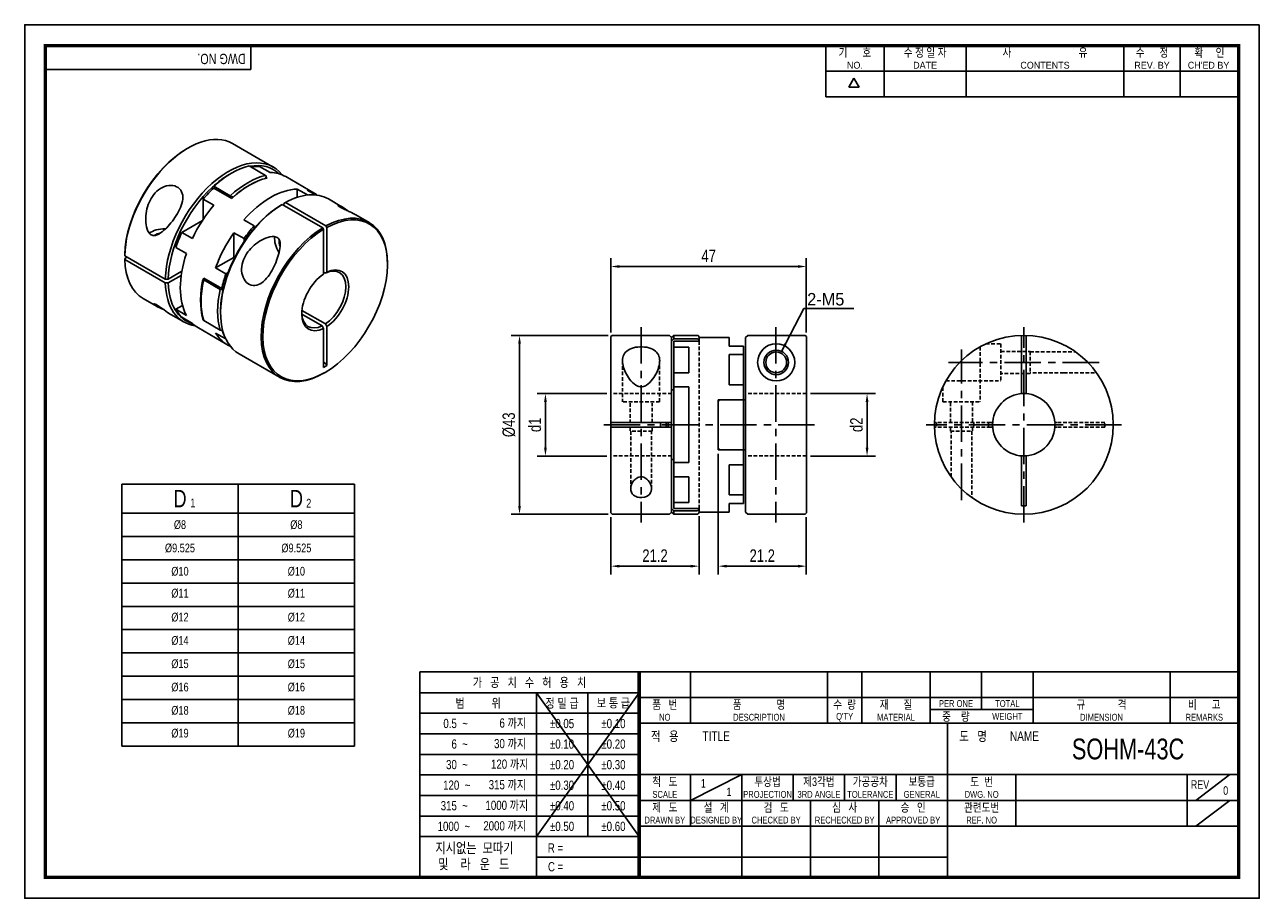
# Model space of a CAD drawing. Header units: millimetres. Extents: x 0 to 297, y 0 to 210.
import ezdxf
from ezdxf.enums import TextEntityAlignment as Align

# ---------------------------------------------------------------- set-up
doc = ezdxf.new("R2010")
doc.units = ezdxf.units.MM
doc.header["$LTSCALE"] = 7
for name, pattern in [('CENTER', [2, 1.25, -0.25, 0.25, -0.25]), ('CENTER2', [1.125, 0.75, -0.125, 0.125, -0.125]), ('DASHED', [0.75, 0.5, -0.25]), ('HIDDEN', [0.375, 0.25, -0.125]), ('HIDDEN2', [0.1875, 0.125, -0.0625]), ('PHANTOM2', [1.25, 0.625, -0.125, 0.125, -0.125, 0.125, -0.125])]:
    doc.linetypes.add(name, pattern=pattern)
doc.layers.get('0').update_dxf_attribs({"linetype": 'CONTINUOUS'})
doc.layers.get('Defpoints').update_dxf_attribs({"linetype": 'CONTINUOUS'})
for name, color, linetype in [('BM', 2, 'CONTINUOUS'), ('C', 1, 'CENTER2'), ('CT', 1, 'CENTER'), ('D', 7, 'CONTINUOUS'), ('DIM', 7, 'CONTINUOUS'), ('H', 3, 'HIDDEN'), ('HD', 4, 'DASHED'), ('P', 4, 'PHANTOM2')]:
    doc.layers.add(name, color=color, linetype=linetype)
doc.styles.get("Standard").update_dxf_attribs({"font": 'Gulim.ttf', "width": 0.8, "height": 3})
doc.dimstyles.new('LIM', dxfattribs={"dimtxt": 2, "dimasz": 2, "dimexe": 2, "dimexo": 1, "dimgap": 1, "dimtad": 1, "dimdec": 3, "dimzin": 9, "dimdsep": 46, "dimtxsty": 'Standard', "dimcen": 3, "dimclrd": 1, "dimclre": 1, "dimadec": 0, "dimazin": 0, "dimtfac": 1, "dimtdec": 3, "dimtmove": 0, "dimatfit": 3, "dimfxl": 0, "dimtolj": 1, "dimtzin": 0, "dimarcsym": 0})

# ---------------------------------------------------------------- blocks, each defined once
blk = doc.blocks.new('*D31')
at = {"layer": 'Defpoints', "color": 0}
for p in [(188.03, 151.87), (141.03, 135.02), (188.03, 135.02)]:
    blk.add_point(p, dxfattribs=at)
at = {"layer": 'DIM', "color": 1, "lineweight": -2}
for p, q in [((141.03, 136.02), (141.03, 153.87)), ((143.03, 151.87), (186.03, 151.87)), ((188.03, 136.02), (188.03, 153.87))]:
    blk.add_line(p, q, dxfattribs=at)
at = {"layer": 'DIM', "color": 1}
for points in [[(143.03, 152.21), (143.03, 151.54), (141.03, 151.87)], [(186.03, 152.21), (186.03, 151.54), (188.03, 151.87)]]:
    blk.add_solid(points, dxfattribs=at)
at = {"layer": 'DIM', "color": 0, "insert": (164.53, 154.42), "char_height": 3, "attachment_point": 5}
blk.add_mtext('\\A1;47', dxfattribs=at)
blk = doc.blocks.new('*D32')
at = {"layer": 'Defpoints', "color": 0}
for p in [(141.33, 135.32), (119.04, 92.32), (141.33, 92.32)]:
    blk.add_point(p, dxfattribs=at)
at = {"layer": 'DIM', "color": 1, "lineweight": -2}
for p, q in [((140.33, 135.32), (117.04, 135.32)), ((119.04, 133.32), (119.04, 94.32)), ((140.33, 92.32), (117.04, 92.32))]:
    blk.add_line(p, q, dxfattribs=at)
at = {"layer": 'DIM', "color": 1}
for points in [[(118.71, 133.32), (119.37, 133.32), (119.04, 135.32)], [(118.71, 94.32), (119.37, 94.32), (119.04, 92.32)]]:
    blk.add_solid(points, dxfattribs=at)
at = {"layer": 'DIM', "color": 0, "insert": (116.5, 113.82), "char_height": 3, "attachment_point": 5, "rotation": 90}
blk.add_mtext('\\A1;%%c43', dxfattribs=at)
blk = doc.blocks.new('*D33')
at = {"layer": 'Defpoints', "color": 0}
for p in [(141.03, 92.62), (162.23, 92.82), (162.23, 79.84)]:
    blk.add_point(p, dxfattribs=at)
at = {"layer": 'DIM', "color": 1, "lineweight": -2}
for p, q in [((141.03, 91.62), (141.03, 77.84)), ((162.23, 91.82), (162.23, 77.84)), ((143.03, 79.84), (160.23, 79.84))]:
    blk.add_line(p, q, dxfattribs=at)
at = {"layer": 'DIM', "color": 1}
for points in [[(143.03, 80.17), (143.03, 79.51), (141.03, 79.84)], [(160.23, 80.17), (160.23, 79.51), (162.23, 79.84)]]:
    blk.add_solid(points, dxfattribs=at)
at = {"layer": 'DIM', "color": 0, "insert": (151.63, 82.38), "char_height": 3, "attachment_point": 5}
blk.add_mtext('\\A1;21.2', dxfattribs=at)
blk = doc.blocks.new('*D34')
at = {"layer": 'Defpoints', "color": 0}
for p in [(125.27, 121.32), (141.03, 121.32), (141.03, 106.32)]:
    blk.add_point(p, dxfattribs=at)
at = {"layer": 'DIM', "color": 1, "lineweight": -2}
for p, q in [((140.03, 121.32), (123.27, 121.32)), ((125.27, 108.32), (125.27, 119.32)), ((140.03, 106.32), (123.27, 106.32))]:
    blk.add_line(p, q, dxfattribs=at)
at = {"layer": 'DIM', "color": 1}
for points in [[(124.94, 119.32), (125.6, 119.32), (125.27, 121.32)], [(124.94, 108.32), (125.6, 108.32), (125.27, 106.32)]]:
    blk.add_solid(points, dxfattribs=at)
at = {"layer": 'DIM', "color": 0, "insert": (122.73, 113.82), "char_height": 3, "attachment_point": 5, "rotation": 90}
blk.add_mtext('\\A1;d1', dxfattribs=at)
blk = doc.blocks.new('*D35')
at = {"layer": 'Defpoints', "color": 0}
for p in [(166.83, 107.82), (188.03, 92.62), (188.03, 79.84)]:
    blk.add_point(p, dxfattribs=at)
at = {"layer": 'DIM', "color": 1, "lineweight": -2}
for p, q in [((166.83, 106.82), (166.83, 77.84)), ((188.03, 91.62), (188.03, 77.84)), ((168.83, 79.84), (186.03, 79.84))]:
    blk.add_line(p, q, dxfattribs=at)
at = {"layer": 'DIM', "color": 1}
for points in [[(168.83, 80.17), (168.83, 79.51), (166.83, 79.84)], [(186.03, 80.17), (186.03, 79.51), (188.03, 79.84)]]:
    blk.add_solid(points, dxfattribs=at)
at = {"layer": 'DIM', "color": 0, "insert": (177.43, 82.38), "char_height": 3, "attachment_point": 5}
blk.add_mtext('\\A1;21.2', dxfattribs=at)
blk = doc.blocks.new('*D36')
at = {"layer": 'Defpoints', "color": 0}
for p in [(188.03, 121.32), (202.64, 121.32), (188.03, 106.32)]:
    blk.add_point(p, dxfattribs=at)
at = {"layer": 'DIM', "color": 1, "lineweight": -2}
for p, q in [((189.03, 121.32), (204.64, 121.32)), ((202.64, 108.32), (202.64, 119.32)), ((189.03, 106.32), (204.64, 106.32))]:
    blk.add_line(p, q, dxfattribs=at)
at = {"layer": 'DIM', "color": 1}
for points in [[(202.31, 119.32), (202.98, 119.32), (202.64, 121.32)], [(202.31, 108.32), (202.98, 108.32), (202.64, 106.32)]]:
    blk.add_solid(points, dxfattribs=at)
at = {"layer": 'DIM', "color": 0, "insert": (200.1, 113.82), "char_height": 3, "attachment_point": 5, "rotation": 90}
blk.add_mtext('\\A1;d2', dxfattribs=at)

msp = doc.modelspace()

# ---------------------------------------------------------------- linework, layer by layer
for p, q in [((54.437, 199.2323), (54.437, 205)), ((192.7139, 192.6407), (192.7139, 205)), ((206.7211, 192.6407), (206.7211, 205)), ((226.4959, 192.6407), (226.4959, 205)), ((264.3976, 192.6407), (264.3976, 205)), ((277.9928, 192.6407), (277.9928, 205)), ((54.437, 199.2323), (5, 199.2323)), ((192.7139, 198.8204), (291.588, 198.8204)), ((198.2565, 194.9765), (199.4924, 197.1172)), ((200.7283, 194.9765), (199.4924, 197.1172)), ((200.7283, 194.9765), (198.2565, 194.9765)), ((192.7139, 192.6407), (291.588, 192.6407)), ((23.356, 99.5798), (23.356, 36.5798)), ((23.356, 99.5798), (79.356, 99.5798)), ((79.356, 99.5798), (79.356, 36.5798)), ((95.0758, 54.437), (95.0758, 5)), ((147.8086, 54.437), (95.0758, 54.437)), ((292, 54.437), (147.8086, 54.437)), ((147.8086, 54.437), (147.8086, 5)), ((160.1679, 54.437), (160.1679, 42.0778)), ((193.1259, 54.437), (193.1259, 42.0778)), ((201.3654, 54.437), (201.3654, 42.0778)), ((217.8444, 54.437), (217.8444, 42.0778)), ((230.2037, 54.437), (230.2037, 45.3736)), ((242.563, 54.437), (242.563, 42.0778)), ((275.521, 54.437), (275.521, 42.0778)), ((147.8086, 49.4295), (95.0758, 49.4295)), ((147.8086, 49.4295), (123.0901, 14.8235)), ((123.0901, 49.4295), (147.8086, 14.8235)), ((123.0901, 49.4295), (123.0901, 5)), ((135.4493, 49.4295), (135.4493, 14.8235)), ((147.8086, 48.2574), (292, 48.2574)), ((217.8444, 45.3736), (242.563, 45.3736)), ((147.8086, 44.4858), (95.0758, 44.4858)), ((147.8086, 42.0778), (292, 42.0778)), ((221.9642, 5), (221.9642, 42.0778)), ((147.8086, 39.5421), (95.0758, 39.5421)), ((23.356, 36.5798), (79.356, 36.5798)), ((147.8086, 34.5984), (95.0758, 34.5984)), ((147.8086, 29.7185), (292, 29.7185)), ((160.1679, 23.5389), (172.5271, 29.7185)), ((160.1679, 29.7185), (160.1679, 17.3593)), ((172.5271, 29.7185), (172.5271, 5)), ((184.8864, 29.7185), (184.8864, 23.5389)), ((197.2457, 29.7185), (197.2457, 23.5389)), ((209.6049, 29.7185), (209.6049, 23.5389)), ((238.4432, 29.7185), (238.4432, 17.3593)), ((279.6407, 29.7185), (279.6407, 17.3593)), ((281.7006, 23.5389), (289.9401, 29.7185)), ((147.8086, 29.6547), (95.0758, 29.6547)), ((147.8086, 24.711), (95.0758, 24.711)), ((147.8086, 23.5389), (221.9642, 23.5389)), ((189.0061, 23.5389), (189.0061, 5)), ((205.4852, 23.5389), (205.4852, 5)), ((221.9642, 23.5389), (292, 23.5389)), ((281.7006, 17.3593), (289.9401, 23.5389)), ((147.8086, 19.7673), (95.0758, 19.7673)), ((147.8086, 17.3593), (292, 17.3593)), ((147.8086, 14.8235), (95.0758, 14.8235)), ((147.8086, 9.8798), (123.0901, 9.8798)), ((147.8086, 9.8798), (221.9642, 9.8798))]:
    msp.add_line(p, q)
at = {"color": 4}
for p, q in [((51.356, 99.5798), (51.356, 36.5798)), ((23.356, 92.5798), (79.356, 92.5798))]:
    msp.add_line(p, q, dxfattribs=at)
at = {"color": 1}
for p, q in [((23.356, 86.9798), (79.356, 86.9798)), ((23.356, 81.3798), (79.356, 81.3798)), ((23.356, 75.7798), (79.356, 75.7798)), ((23.356, 70.1798), (79.356, 70.1798)), ((23.356, 64.5798), (79.356, 64.5798)), ((23.356, 58.9798), (79.356, 58.9798)), ((23.356, 53.3798), (79.356, 53.3798)), ((23.356, 47.7798), (79.356, 47.7798)), ((23.356, 42.1798), (79.356, 42.1798))]:
    msp.add_line(p, q, dxfattribs=at)
msp.add_lwpolyline([(297, 210), (0, 210), (0, 0), (297, 0)], close=True)
msp.add_lwpolyline([(292, 205, 0.8, 0.8, 0), (5, 205, 0.8, 0.8, 0), (5, 5, 0.8, 0.8, 0), (292, 5, 0.8, 0.8, 0)], format="xyseb", close=True)
at = {"const_width": 0.824}
msp.add_lwpolyline([(147.8086, 5), (147.8086, 54.437)], dxfattribs=at)
at = {"layer": 'BM', "linetype": 'Continuous'}
for p, q in [((59.7795, 175.7856), (50.0214, 181.4194)), ((57.939, 173.7783), (53.9792, 176.0645)), ((59.0704, 174.4572), (56.5248, 175.9269)), ((49.7366, 174.3124), (49.383, 174.1083)), ((58.0855, 173.0985), (58.0855, 173.4828)), ((58.2926, 173.1486), (58.0855, 173.2682)), ((69.6411, 169.5146), (62.7822, 173.4746)), ((45.4939, 171.1655), (45.1404, 170.9441)), ((45.1404, 170.4086), (45.1404, 170.9441)), ((49.4537, 168.8793), (45.4939, 171.1655)), ((49.8073, 168.2496), (45.4939, 170.74)), ((65.5758, 170.4961), (68.0506, 169.0672)), ((65.5758, 168.5171), (65.5758, 170.4961)), ((67.9799, 170.2092), (69.9328, 169.0817)), ((42.9483, 163.2349), (42.9483, 168.0885)), ((45.4939, 166.6188), (42.9483, 168.0885)), ((49.4537, 168.4538), (49.4537, 168.8793)), ((61.5806, 166.6111), (61.9342, 166.8153)), ((61.9342, 166.8153), (71.6922, 161.1815)), ((62.3584, 167.0602), (62.712, 167.2644)), ((62.3584, 166.5704), (62.3584, 167.0602)), ((62.712, 167.2644), (72.4701, 161.6306)), ((68.0506, 169.059), (68.0506, 169.0672)), ((76.1646, 166.3256), (73.0731, 168.1105)), ((82.8311, 162.4767), (79.668, 164.3029)), ((37.8045, 160.075), (42.7483, 162.9293)), ((52.7064, 163.0659), (55.1813, 161.6371)), ((55.1813, 161.6371), (55.1813, 161.0258)), ((71.6922, 161.1815), (71.9044, 160.814)), ((71.9044, 150.0266), (71.9044, 160.814)), ((72.6822, 161.2631), (72.4701, 161.6306)), ((72.6822, 150.4757), (72.6822, 161.2631)), ((40.3501, 158.6053), (37.8045, 160.075)), ((50.3023, 160.003), (52.7771, 158.5741)), ((50.3023, 160.003), (50.3023, 154.0633)), ((52.7771, 158.5741), (52.7771, 157.8539)), ((24.0736, 154.4745), (24.0736, 154.7194)), ((33.8316, 148.8406), (24.0736, 154.4745)), ((38.8995, 154.9917), (36.3539, 156.4614)), ((24.6393, 154.1479), (24.0736, 153.8213)), ((24.0736, 153.8213), (24.0736, 153.5763)), ((33.8316, 147.9425), (24.0736, 153.5763)), ((50.3023, 154.0633), (45.9343, 151.5415)), ((45.9343, 151.5415), (48.4091, 150.1126)), ((50.3023, 154.0633), (50.4944, 153.9524)), ((87.2839, 152.3895), (87.2839, 152.6345)), ((34.5389, 148.8407), (33.8316, 148.8406)), ((37.8015, 150.7244), (34.5389, 148.8407)), ((37.6466, 149.7368), (34.5389, 147.9425)), ((43.2795, 148.9531), (42.8865, 148.7262)), ((43.4259, 148.8685), (43.0574, 148.6557)), ((43.0574, 148.6557), (47.0172, 146.3696)), ((43.0724, 149.0727), (47.3857, 146.5823)), ((48.9505, 150.4252), (48.4091, 150.1126)), ((72.3286, 150.2705), (71.9044, 150.5155)), ((72.3286, 150.2705), (72.6822, 150.4757)), ((34.5389, 147.9425), (33.8316, 147.9425)), ((47.0172, 146.3696), (47.7393, 146.3782)), ((47.3857, 146.5823), (47.8495, 146.8501)), ((28.5214, 144.1803), (31.6846, 142.354)), ((35.1879, 140.3314), (38.2795, 138.5465)), ((37.9512, 142.5234), (36.3539, 141.6012)), ((38.8995, 140.1315), (36.3539, 141.6012)), ((40.3501, 138.1929), (37.8045, 139.6626)), ((47.1203, 141.1219), (47.1203, 140.7136)), ((66.6507, 140.4361), (71.5508, 137.607)), ((66.6814, 141.3165), (72.3286, 138.0561)), ((41.7822, 137.1015), (48.6411, 133.1415)), ((43.0574, 138.8578), (47.0172, 136.5716)), ((71.5508, 137.607), (71.9044, 136.9936)), ((71.9044, 127.6329), (71.9044, 136.9936)), ((72.6822, 137.4427), (72.3286, 138.0561)), ((72.6822, 128.082), (72.6822, 137.4427)), ((45.9343, 135.8647), (48.3743, 134.456)), ((47.6308, 136.579), (47.0172, 136.5716)), ((141.3346, 135.3238), (141.0346, 135.0238)), ((141.0346, 135.0238), (141.0346, 114.3738)), ((155.1346, 135.3238), (141.3346, 135.3238)), ((155.6346, 134.8238), (155.1346, 135.3238)), ((156.1346, 135.3238), (155.6346, 134.8238)), ((155.6346, 133.9484), (155.6346, 134.8238)), ((156.1346, 134.4696), (155.6346, 133.9484)), ((155.6346, 133.9484), (155.6346, 114.3738)), ((161.7346, 135.3238), (156.1346, 135.3238)), ((156.1346, 134.4696), (156.1346, 135.3238)), ((161.7346, 134.4696), (156.1346, 134.4696)), ((162.2346, 133.9484), (156.1346, 133.9484)), ((156.1346, 132.501), (156.1346, 133.9484)), ((169.4346, 134.8238), (162.2346, 134.8238)), ((162.2346, 134.0907), (162.2346, 134.8238)), ((162.2346, 133.9484), (162.2346, 134.8238)), ((169.4346, 134.8238), (169.4346, 132.7497)), ((173.4346, 134.8166), (173.9346, 135.3167)), ((173.4346, 119.8238), (173.4346, 134.8166)), ((173.9346, 135.3167), (187.7346, 135.3167)), ((187.7346, 135.3167), (188.0346, 135.0166)), ((188.0346, 135.0166), (188.0346, 92.6238)), ((239.7984, 121.3036), (239.7984, 135.3167)), ((240.8984, 121.3036), (240.8984, 135.3167)), ((51.5731, 130.8714), (61.3311, 125.2376)), ((156.1346, 126.3238), (156.1346, 132.501)), ((159.7346, 132.501), (156.1346, 132.501)), ((159.7346, 132.501), (159.7346, 126.3238)), ((169.4346, 132.7497), (172.9346, 132.7497)), ((169.4346, 123.4238), (169.4346, 130.6983)), ((169.4346, 130.6983), (172.9346, 130.6983)), ((172.9346, 130.6983), (172.9346, 132.7497)), ((172.9346, 130.6983), (172.9346, 123.4238)), ((72.6822, 128.082), (71.9044, 127.6329)), ((72.0811, 126.3024), (72.2933, 126.4249)), ((159.7346, 126.3238), (156.1346, 126.3238)), ((156.1346, 122.9238), (156.1346, 126.3238)), ((156.1346, 122.1957), (155.6346, 122.1957)), ((156.1346, 122.9238), (156.1346, 104.7238)), ((159.7346, 122.9238), (156.1346, 122.9238)), ((159.7346, 104.7238), (159.7346, 122.9238)), ((169.4346, 123.4238), (172.9346, 123.4238)), ((172.9346, 119.8238), (172.9346, 123.4238)), ((166.8346, 107.8238), (166.8346, 119.8238)), ((166.8346, 119.8238), (167.3346, 119.8238)), ((166.8346, 108.3238), (166.8346, 119.3238)), ((167.3346, 119.8238), (172.9346, 119.8238)), ((172.9346, 107.8238), (172.9346, 119.8238)), ((172.9346, 119.8238), (173.4346, 119.8238)), ((173.4346, 107.8238), (173.4346, 119.8238)), ((141.3346, 114.3738), (141.0346, 114.3738)), ((141.0346, 113.2738), (141.0346, 114.3738)), ((141.0346, 113.2738), (141.3346, 113.2738)), ((141.0346, 113.2738), (141.0346, 92.6238)), ((155.1346, 114.3738), (141.3346, 114.3738)), ((155.1346, 113.2738), (141.3346, 113.2738)), ((154.3346, 113.2738), (154.3346, 114.3738)), ((154.8346, 114.3738), (154.8346, 113.2738)), ((155.6346, 114.3738), (155.1346, 114.3738)), ((155.6346, 113.2738), (155.1346, 113.2738)), ((155.6346, 113.2738), (155.6346, 114.3738)), ((155.6346, 113.2738), (155.6346, 93.6991)), ((166.8346, 107.8238), (167.3346, 107.8238)), ((167.3346, 107.8238), (172.9346, 107.8238)), ((172.9346, 104.2238), (172.9346, 107.8238)), ((173.4346, 107.8238), (172.9346, 107.8238)), ((173.4346, 92.8238), (173.4346, 107.8238)), ((155.6346, 105.4518), (156.1346, 105.4518)), ((159.7346, 104.7238), (156.1346, 104.7238)), ((156.1346, 101.3238), (156.1346, 104.7238)), ((169.4346, 104.2238), (169.4346, 96.9492)), ((169.4346, 104.2238), (172.9346, 104.2238)), ((172.9346, 96.9492), (172.9346, 104.2238)), ((239.7984, 106.344), (239.7984, 94.3238)), ((240.8984, 106.344), (240.8984, 94.3238)), ((159.7346, 101.3238), (156.1346, 101.3238)), ((156.1346, 101.3238), (156.1346, 95.1465)), ((159.7346, 95.1465), (159.7346, 101.3238)), ((159.7346, 95.1465), (156.1346, 95.1465)), ((156.1346, 93.6991), (156.1346, 95.1465)), ((169.4346, 96.9492), (172.9346, 96.9492)), ((172.9346, 94.8978), (172.9346, 96.9492)), ((141.0346, 92.6238), (141.3346, 92.3238)), ((141.3346, 92.3238), (155.1346, 92.3238)), ((155.1346, 92.3238), (155.6346, 92.8238)), ((155.6346, 93.6991), (156.1346, 93.1779)), ((155.6346, 93.6991), (155.6346, 92.8238)), ((155.6346, 92.8238), (156.1346, 92.3238)), ((162.2346, 93.6991), (156.1346, 93.6991)), ((161.7346, 93.1779), (156.1346, 93.1779)), ((156.1346, 93.1779), (156.1346, 92.3238)), ((156.1346, 92.3238), (161.7346, 92.3238)), ((162.2346, 93.6991), (162.2346, 92.8238)), ((162.2346, 93.5568), (162.2346, 92.8238)), ((162.2346, 92.8238), (169.4346, 92.8238)), ((169.4346, 92.8238), (169.4346, 94.8978)), ((169.4346, 94.8978), (172.9346, 94.8978)), ((173.4346, 92.8238), (173.9346, 92.3238)), ((173.9346, 92.3238), (187.7346, 92.3238)), ((187.7346, 92.3238), (188.0346, 92.6238)), ((239.7984, 94.3238), (240.8984, 94.3238))]:
    msp.add_line(p, q, dxfattribs=at)
for radius in [4.465, 2.95, 2.5]:
    msp.add_circle((180.7846, 128.8238), radius, dxfattribs=at)
for centre, radius, start, end in [((51.4221, 172.4159), 4.0474, 240.90116, 251.843582), ((62.3162, 143.9427), 20.0124, 166.194009, 194.080545), ((161.7346, 134.8238), 0.5, 0, 90), ((240.3484, 113.8238), 21.5, 0, 180), ((167.3346, 119.3238), 0.5, 90, 180), ((240.3484, 113.8238), 7.5, 4.205466, 180), ((166.7034, 113.8238), 13.7358, 177.705181, 182.294819), ((240.3484, 113.8238), 21.5, 180, 0), ((240.3484, 113.8238), 7.5, 180, 355.794534), ((167.3346, 108.3238), 0.5, 180, 270), ((161.7346, 92.8238), 0.5, 270, 0)]:
    msp.add_arc(centre, radius, start, end, dxfattribs=at)
for centre, major_axis, start_param, end_param in [((39.2714, 162.7998), (10.75, 18.6195), 0, 2.3306103), ((39.0593, 162.9223), (10.6, 18.3597), 0.78539816, 2.33024818), ((49.0295, 157.166), (10.75, 18.6195), 6.05392866, 8.61379561), ((49.7366, 156.7578), (10.75, 18.6195), 0.50257291, 1.06822342), ((49.383, 156.9619), (-10.5, -18.1865), 3.00309614, 3.59897501), ((49.7366, 156.7578), (10.5, 18.1865), 0.31061809, 0.45738236), ((49.383, 156.9619), (10.5, 18.1865), 0.78539816, 1.07514986), ((53.6964, 154.4716), (10.75, 18.6195), 0.50257291, 1.06822342), ((54.0499, 154.2675), (10.5, 18.1865), 0.49564646, 1.07514986), ((54.0499, 154.2675), (10.5, 18.1865), 0.52040283, 1.05039349), ((52.2822, 155.2881), (-10.5, -18.1865), 3.14159265, 3.45221074), ((49.383, 156.9619), (10.5, 18.1865), 1.07514986, 2.33000102), ((49.7366, 156.7578), (10.5, 18.1865), 1.07514986, 1.26017824), ((59.1411, 151.3281), (10.5, 18.1865), 0.33721003, 1.2335863), ((62.3231, 149.491), (10.75, 18.6195), 6.28318531, 7.04299928), ((59.1411, 151.3281), (-10.5, -18.1865), 3.06951011, 3.2894289), ((52.2822, 155.2881), (10.5, 18.1865), 1.26017824, 1.71863257), ((62.3231, 149.491), (10.75, 18.6195), 0.81098235, 3.14159265), ((61.9695, 149.6951), (-10.5, -18.1865), 3.95318429, 5.20803544), ((61.616, 149.8992), (10.5, 18.1865), 0.33005029, 0.33721003), ((72.2933, 143.7346), (10.6, 18.3597), 0.81134447, 7.04263716), ((72.0811, 143.8571), (-10.75, -18.6195), 2.35619449, 3.90140663), ((33.5792, 158.3295), (4.465, 0), 1.5189974, 2.50957169), ((61.616, 149.8992), (10.5, 18.1865), 1.2335863, 1.42296008), ((72.0811, 143.8571), (-10.75, -18.6195), 3.952575, 7.06858347), ((33.5792, 158.3295), (-2.95, 0), 5.02490615, 5.67047712), ((49.7366, 156.7578), (-10.5, -18.1865), 4.86022522, 5.04959901), ((59.1411, 151.3281), (-10.5, -18.1865), 4.56455274, 5.02300707), ((63.2777, 156.6965), (-2.2325, 3.8668), 0.63371682, 1.62417674), ((63.2777, 156.6965), (1.475, -2.5548), 3.75659269, 4.40638876), ((52.2822, 155.2881), (-10.5, -18.1865), 5.04959901, 5.94597528), ((39.2714, 162.7998), (10.75, 18.6195), 2.38177868, 3.14159265), ((71.9397, 143.9388), (-3.75, -6.4952), 0.85879738, 3.8535916), ((72.2933, 143.7346), (-4, -6.9282), 0.85420244, 3.85818654), ((57.6562, 152.1854), (-10.75, -18.6195), 5.21496189, 5.7806124), ((57.3026, 152.3895), (-10.5, -18.1865), 5.20803544, 5.22255849), ((61.616, 149.8992), (-10.5, -18.1865), 5.02300707, 5.20803544), ((72.2933, 143.7346), (4, 6.9282), 0.85420244, 3.85818654), ((49.0295, 157.166), (10.75, 18.6195), 2.38177868, 3.3708493), ((49.383, 156.9619), (10.5, 18.1865), 2.38238796, 3.28008917), ((61.616, 149.8992), (-10.75, -18.6195), 5.21496189, 5.7806124), ((61.9695, 149.6951), (-10.5, -18.1865), 5.20803544, 5.49778714), ((49.7366, 156.7578), (-10.5, -18.1865), 5.94597528, 6.13534906), ((71.9397, 143.9388), (3.75, 6.4952), 2.38899579, 3.8535916), ((52.2822, 155.2881), (10.5, 18.1865), 2.99375641, 3.14159265), ((59.1411, 151.3281), (10.5, 18.1865), 2.83097456, 3.21367519), ((61.616, 149.8992), (-10.5, -18.1865), 5.80302392, 5.95313501), ((82.8645, 143.6918), (-15, 25.9808), 1.81324137, 1.85553978)]:
    msp.add_ellipse(centre, major_axis=major_axis, ratio=0.57735027, start_param=start_param, end_param=end_param, dxfattribs=at)
for points, knots in [([(57.939, 173.0607), (58.0217, 173.1815), (58.0773, 173.3206), (58.0883, 173.5224), (58.0794, 173.5876), (58.0313, 173.7004), (57.9919, 173.7478), (57.939, 173.7783)], [0, 0, 0, 0, 0.5, 0.5, 0.75, 0.75, 1, 1, 1, 1]), ([(30.4219, 168.2381), (29.6747, 166.9664), (29.2705, 165.5346), (29.0898, 163.3695), (29.1008, 162.6379), (29.3164, 161.2053), (29.5175, 160.4837), (30.1066, 159.6794), (30.3548, 159.4733), (30.9045, 159.2751), (31.197, 159.2808), (32.0327, 159.4776), (32.5578, 159.8202), (34.0598, 161.0119), (34.9921, 162.0591), (36.6943, 164.4061), (37.4543, 165.711), (38.0162, 167.7235), (38.094, 168.3917), (37.9269, 169.6044), (37.6765, 170.1503), (36.8582, 170.9674), (36.2829, 171.2416), (34.9996, 171.4225), (34.2964, 171.3333), (32.9568, 170.8386), (32.3281, 170.4373), (31.2514, 169.4556), (30.7956, 168.8739), (30.4219, 168.2381)], [0, 0, 0, 0, 0.125, 0.125, 0.1875, 0.1875, 0.25, 0.25, 0.28125, 0.28125, 0.3125, 0.3125, 0.375, 0.375, 0.5, 0.5, 0.625, 0.625, 0.6875, 0.6875, 0.75, 0.75, 0.8125, 0.8125, 0.875, 0.875, 0.9375, 0.9375, 1, 1, 1, 1]), ([(77.7731, 165.2292), (77.6725, 165.3017), (77.5745, 165.3724), (76.9012, 165.8566), (76.4378, 166.1737), (75.7355, 166.5663), (75.4906, 166.6464), (75.3955, 166.5728), (75.4103, 166.515), (75.6292, 166.3108), (75.8457, 166.1621), (76.4804, 165.8185), (76.8553, 165.6435), (77.58, 165.3145), (77.9222, 165.1632), (78.8124, 164.7557), (79.3002, 164.5148), (79.6785, 164.2967)], [0.354653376, 0.354653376, 0.354653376, 0.354653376, 0.375, 0.375, 0.5, 0.5, 0.625, 0.625, 0.6875, 0.6875, 0.75, 0.75, 0.8125, 0.8125, 0.875, 0.875, 0.985103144, 0.985103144, 0.985103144, 0.985103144]), ([(59.4325, 150.8309), (60.1601, 152.1138), (60.7021, 153.466), (61.2495, 155.4195), (61.3881, 156.0647), (61.4895, 157.3143), (61.4644, 157.9342), (61.0172, 158.6567), (60.7891, 158.8511), (60.2022, 159.0708), (59.8553, 159.0965), (58.8207, 159.0146), (58.1217, 158.7724), (56.1622, 157.8448), (54.9922, 156.9349), (53.11, 154.6918), (52.4156, 153.349), (52.1351, 151.174), (52.1777, 150.4362), (52.5632, 149.0975), (52.9091, 148.4965), (53.8097, 147.6318), (54.3699, 147.3664), (55.523, 147.2606), (56.1151, 147.414), (57.2276, 148.0398), (57.7438, 148.5061), (58.6614, 149.5796), (59.0686, 150.1894), (59.4325, 150.8309)], [0, 0, 0, 0, 0.125, 0.125, 0.1875, 0.1875, 0.25, 0.25, 0.28125, 0.28125, 0.3125, 0.3125, 0.375, 0.375, 0.5, 0.5, 0.625, 0.625, 0.6875, 0.6875, 0.75, 0.75, 0.8125, 0.8125, 0.875, 0.875, 0.9375, 0.9375, 1, 1, 1, 1]), ([(42.8813, 148.7198), (42.8815, 148.721), (42.8819, 148.7221), (42.8826, 148.7231), (42.8827, 148.7231), (42.8827, 148.7232)], [0.4668191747, 0.4668191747, 0.4668191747, 0.4668191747, 0.5, 0.5, 0.5027918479, 0.5027918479, 0.5027918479, 0.5027918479]), ([(42.8852, 148.7254), (42.8921, 148.7295), (42.9076, 148.7275), (42.962, 148.7073), (43.0045, 148.6863), (43.0574, 148.6557)], [0.534985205, 0.534985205, 0.534985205, 0.534985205, 0.75, 0.75, 1, 1, 1, 1]), ([(35.1973, 140.326), (35.1701, 140.3417), (35.1425, 140.3578), (34.6705, 140.6372), (34.1337, 141.0084), (33.2346, 141.656), (32.9145, 141.89), (32.2543, 142.3491), (31.9209, 142.5652), (31.4055, 142.8399), (31.2465, 142.8902), (31.0763, 142.8991), (31.0623, 142.8609), (31.1597, 142.6891), (31.4055, 142.5051), (31.8114, 142.283)], [0.492122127, 0.492122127, 0.492122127, 0.492122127, 0.5, 0.5, 0.625, 0.625, 0.6875, 0.6875, 0.75, 0.75, 0.8125, 0.8125, 0.875, 0.875, 1, 1, 1, 1]), ([(42.9037, 139.073), (42.9113, 139.0463), (42.921, 139.0208), (42.962, 138.9374), (43.0045, 138.8883), (43.0574, 138.8578)], [0.649370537, 0.649370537, 0.649370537, 0.649370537, 0.75, 0.75, 1, 1, 1, 1]), ([(162.2346, 134.0907), (162.2346, 134.1802), (162.194, 134.2706), (162.0644, 134.3804), (162.0098, 134.412), (161.8823, 134.4567), (161.8094, 134.4696), (161.7346, 134.4696)], [0, 0, 0, 0, 0.5, 0.5, 0.75, 0.75, 1, 1, 1, 1]), ([(143.8196, 129.2267), (143.8196, 128.1976), (144.1702, 127.0805), (145.0451, 125.4314), (145.399, 124.8815), (146.2808, 123.8564), (146.8115, 123.3611), (147.8286, 122.9765), (148.2039, 122.9238), (148.9346, 123.0231), (149.2798, 123.1685), (150.1863, 123.7252), (150.6565, 124.2435), (151.8433, 125.8278), (152.359, 126.9668), (152.8545, 129.1331), (152.8151, 130.1546), (151.9797, 131.3866), (151.5678, 131.7382), (150.4936, 132.2673), (149.8262, 132.4456), (148.3996, 132.5984), (147.6322, 132.5736), (146.2524, 132.3228), (145.6397, 132.0981), (144.6824, 131.482), (144.3408, 131.0935), (143.9125, 130.2242), (143.8196, 129.7412), (143.8196, 129.2267)], [0, 0, 0, 0, 0.125, 0.125, 0.1875, 0.1875, 0.25, 0.25, 0.28125, 0.28125, 0.3125, 0.3125, 0.375, 0.375, 0.5, 0.5, 0.625, 0.625, 0.6875, 0.6875, 0.75, 0.75, 0.8125, 0.8125, 0.875, 0.875, 0.9375, 0.9375, 1, 1, 1, 1]), ([(145.7846, 98.4208), (145.7846, 97.8618), (145.9765, 97.3367), (146.6827, 96.7338), (146.9876, 96.5698), (147.6938, 96.3594), (148.0997, 96.3128), (149.2995, 96.3869), (149.9821, 96.7218), (150.7253, 97.6165), (150.835, 98.1621), (150.6957, 99.2946), (150.4518, 99.8849), (149.8046, 100.6666), (149.5377, 100.9125), (148.8683, 101.2723), (148.465, 101.3695), (147.6658, 101.2711), (147.3136, 101.093), (146.7355, 100.6462), (146.5121, 100.3858), (145.9679, 99.5624), (145.7846, 98.9798), (145.7846, 98.4208)], [0, 0, 0, 0, 0.125, 0.125, 0.1875, 0.1875, 0.25, 0.25, 0.375, 0.375, 0.5, 0.5, 0.625, 0.625, 0.6875, 0.6875, 0.75, 0.75, 0.8125, 0.8125, 0.875, 0.875, 1, 1, 1, 1]), ([(161.7346, 93.1779), (161.8094, 93.1779), (161.8823, 93.1908), (162.0098, 93.2356), (162.0644, 93.2671), (162.194, 93.3769), (162.2346, 93.4674), (162.2346, 93.5568)], [0, 0, 0, 0, 0.25, 0.25, 0.5, 0.5, 1, 1, 1, 1])]:
    msp.add_open_spline(points, degree=3, knots=knots, dxfattribs=at)
msp.add_open_spline([(31.8114, 142.283), (32.2094, 142.0652), (32.763, 141.8134), (33.4383, 141.5094)], degree=3, dxfattribs=at)
at = {"layer": 'C'}
msp.add_line((147.8086, 49.4295), (147.8086, 49.3961), dxfattribs=at)
at = {"layer": 'CT'}
for p, q in [((148.2846, 137.3167), (148.2846, 90.3238)), ((180.6846, 137.3167), (180.6846, 90.3238)), ((240.3484, 90.3238), (240.3484, 137.3238)), ((225.3484, 95.7337), (225.3484, 131.9138)), ((258.4384, 128.8238), (222.2583, 128.8238)), ((190.0346, 113.8202), (138.1346, 113.8202)), ((263.8484, 113.8238), (216.8484, 113.8238))]:
    msp.add_line(p, q, dxfattribs=at)
at = {"layer": 'H'}
msp.add_line((147.8086, 49.3128), (147.8086, 49.2711), dxfattribs=at)
at = {"layer": 'HD', "linetype": 'HIDDEN2'}
for p, q in [((162.2346, 133.9484), (162.2346, 93.6991)), ((229.8134, 132.5588), (229.8134, 119.3238)), ((231.2166, 133.2888), (234.8484, 133.2888)), ((234.8484, 133.2888), (234.8484, 124.3588)), ((234.8484, 131.4738), (241.8484, 131.4738)), ((241.8484, 131.4738), (241.8484, 126.1738)), ((241.8484, 131.3238), (252.8434, 131.3238)), ((143.8196, 129.2267), (143.8196, 119.3238)), ((152.7496, 119.3238), (152.7496, 129.2248)), ((241.8484, 126.1738), (234.8484, 126.1738)), ((249.9484, 126.3238), (241.8484, 126.3238)), ((249.9484, 126.3238), (257.8412, 126.3238)), ((220.8834, 119.3238), (220.8834, 122.9555)), ((221.6063, 124.3588), (234.8484, 124.3588)), ((155.6346, 121.3238), (141.0346, 121.3238)), ((152.7496, 119.3238), (143.8196, 119.3238)), ((145.6346, 119.0238), (145.6346, 114.3738)), ((150.9346, 114.3738), (150.9346, 119.0238)), ((188.0346, 121.3238), (173.4346, 121.3238)), ((220.8834, 119.3238), (229.8134, 119.3238)), ((222.6984, 114.3738), (222.6984, 119.3238)), ((227.9984, 119.3238), (227.9984, 114.3738)), ((145.6346, 113.2738), (145.6346, 112.3238)), ((150.9346, 112.3238), (150.9346, 113.2738)), ((218.8554, 114.3738), (219.1555, 114.3738)), ((219.1555, 113.2738), (218.8554, 113.2738)), ((232.3673, 114.3738), (219.1555, 114.3738)), ((232.3673, 113.2738), (219.1555, 113.2738)), ((222.6984, 112.3238), (222.6984, 113.2738)), ((227.9984, 113.2738), (227.9984, 112.3238)), ((228.3484, 114.3738), (228.3484, 113.2738)), ((231.8484, 113.2738), (231.8484, 114.3738)), ((232.3673, 114.3738), (232.8686, 114.3738)), ((232.8686, 113.2738), (232.3673, 113.2738)), ((247.8282, 114.3738), (248.3294, 114.3738)), ((248.3294, 113.2738), (247.8282, 113.2738)), ((259.8484, 114.3738), (248.3294, 114.3738)), ((259.8484, 113.2738), (248.3294, 113.2738)), ((259.8484, 113.2738), (259.8484, 114.3738)), ((150.9346, 112.3238), (145.6346, 112.3238)), ((145.7846, 112.3238), (145.7846, 98.4208)), ((150.7846, 98.4239), (150.7846, 112.3238)), ((222.6984, 112.3238), (227.9984, 112.3238)), ((222.8484, 101.3287), (222.8484, 112.3238)), ((227.8484, 112.3238), (227.8484, 96.3353)), ((155.6346, 106.3238), (141.0346, 106.3238)), ((188.0346, 106.3238), (173.4346, 106.3238))]:
    msp.add_line(p, q, dxfattribs=at)
for centre, radius, start, end in [((240.3484, 113.8238), 21.5, 178.534134, 181.465866), ((240.3484, 113.8238), 21, 178.499225, 181.500775), ((240.3569, 113.8238), 7.4915, 355.789771, 4.210229)]:
    msp.add_arc(centre, radius, start, end, dxfattribs=at)
at = {"layer": 'P'}
msp.add_line((147.8086, 49.221), (147.8086, 49.1627), dxfattribs=at)

# ---------------------------------------------------------------- texts
at = {"color": 0}
for s, insert, char_height, width, attachment_point in [('D', (37.356, 96.0798), 4.2, 28, 5), ('D', (65.356, 96.0798), 4.2, 28, 5), ('1', (39.8518, 96.1047), 2.1, 6.3, 1), ('2', (67.7222, 96.0243), 2.1, 3.36, 1), ('%%c8', (37.356, 89.7798), 2.1, 28, 5), ('%%c8', (65.356, 89.7798), 2.1, 28, 5), ('%%c9.525', (37.356, 84.1798), 2.1, 28, 5), ('%%c9.525', (65.356, 84.1798), 2.1, 28, 5), ('%%c10', (37.356, 78.5798), 2.1, 28, 5), ('%%c10', (65.356, 78.5798), 2.1, 28, 5), ('%%C11', (37.356, 73.3106), 2.1, 28, 5), ('%%C11', (65.356, 73.3106), 2.1, 28, 5), ('%%c12', (37.356, 67.5485), 2.1, 28, 5), ('%%c12', (65.356, 67.5485), 2.1, 28, 5), ('%%c14', (37.356, 61.9485), 2.1, 28, 5), ('%%c14', (65.356, 61.9485), 2.1, 28, 5), ('%%c15', (37.356, 56.3485), 2.1, 28, 5), ('%%c15', (65.356, 56.3485), 2.1, 28, 5), ('%%c16', (37.356, 50.7485), 2.1, 28, 5), ('%%c16', (65.356, 50.7485), 2.1, 28, 5), ('%%c18', (37.356, 45.1485), 2.1, 28, 5), ('%%c18', (65.356, 45.1485), 2.1, 28, 5), ('%%C19', (37.356, 39.6687), 2.1, 28, 5), ('%%C19', (65.356, 39.6687), 2.1, 28, 5)]:
    msp.add_mtext(s, dxfattribs=dict(at, insert=insert, char_height=char_height, width=width, attachment_point=attachment_point))
at = {"layer": 'D', "width": 0.8}
for s, height, p in [('확     인', 2.05988, (284.9964, 203.3521)), ('기      호', 2.05988, (199.7175, 203.3521)), ('수 정 일 자', 2.05988, (216.6085, 203.3521)), ('사                           유', 2.059877, (245.4468, 203.3521)), ('수      정', 2.05988, (271.1952, 203.3521)), ('가   공   치   수   허   용   치', 2.224667, (121.4422, 51.9333)), ('범          위', 2.224667, (109.0829, 46.9576)), ('정 밀 급', 2.22467, (129.2697, 46.9576)), ('보 통 급', 2.22467, (141.629, 46.9576)), ('품   번', 2.05988, (153.9882, 46.6095)), ('품              명', 2.059877, (176.6469, 46.6095)), ('수  량', 2.05988, (197.2457, 46.6095)), ('재      질', 2.05988, (209.6049, 46.6095)), ('PER ONE', 1.6479, (224.0241, 46.8155)), ('TOTAL', 1.6479, (236.3833, 46.8155)), ('규             격', 2.059877, (259.042, 46.6095)), ('비      고', 2.05988, (283.7605, 46.6095)), ('NO', 1.6479, (153.9882, 43.5197)), ('DESCRIPTION', 1.647902, (176.6469, 43.5197)), ("Q'TY", 1.6479, (197.2457, 43.5197)), ('MATERIAL', 1.6479, (209.6049, 43.5197)), ('중    량', 2.05988, (224.0241, 43.7257)), ('WEIGHT', 1.6479, (236.3833, 43.7257)), ('DIMENSION', 1.6479, (259.042, 43.5197)), ('REMARKS', 1.6479, (283.7605, 43.5197)), ('%%p0.05', 2.22467, (129.2697, 42.0139)), ('%%p0.10', 2.22467, (141.629, 42.0139)), ('%%p0.10', 2.22467, (129.2697, 37.0702)), ('%%p0.20', 2.22467, (141.629, 37.0702)), ('적   용', 2.30706, (153.9882, 38.988)), ('TITLE', 2.30706, (166.3475, 38.988)), ('도   명', 2.30706, (228.1438, 38.988)), ('NAME', 2.30706, (240.5031, 38.988)), ('SOHM-43C', 5, (265.4275, 35.8982)), ('%%p0.20', 2.22467, (129.2697, 32.1265)), ('%%p0.30', 2.22467, (141.629, 32.1265)), ('%%p0.30', 2.22467, (129.2697, 27.1828)), ('%%p0.40', 2.22467, (141.629, 27.1828)), ('척   도', 2.05988, (153.9882, 28.0706)), ('1', 2.0599, (163.2577, 27.6586)), ('1', 2.0599, (169.4373, 25.5988)), ('투상법', 2.05988, (178.7068, 28.0706)), ('제3각법', 2.05988, (191.066, 28.0706)), ('가공공차', 2.05988, (203.4253, 28.0706)), ('보통급', 2.05988, (215.7845, 28.0706)), ('도  번', 2.05988, (230.2037, 28.0706)), ('REV', 2.05988, (282.7306, 27.3497)), ('0', 2.0599, (288.9102, 25.9078)), ('%%p0.40', 2.22467, (129.2697, 22.2391)), ('%%p0.50', 2.22467, (141.629, 22.2391)), ('SCALE', 1.6479, (153.9882, 24.9808)), ('PROJECTION', 1.6479, (178.7068, 24.9808)), ('3RD ANGLE', 1.6479, (191.066, 24.9808)), ('TOLERANCE', 1.6479, (203.4253, 24.9808)), ('GENERAL', 1.6479, (215.7845, 24.9808)), ('DWG. NO', 1.6479, (230.2037, 24.9808)), ('제   도', 2.05988, (153.9882, 21.891)), ('설   계', 2.05988, (166.3475, 21.891)), ('검   도', 2.05988, (180.7666, 21.891)), ('심   사', 2.05988, (197.2457, 21.891)), ('승   인', 2.05988, (213.7247, 21.891)), ('관련도번', 2.05988, (230.2037, 21.891)), ('%%p0.50', 2.22467, (129.2697, 17.2954)), ('%%p0.60', 2.22467, (141.629, 17.2954)), ('REF. NO', 1.6479, (230.2037, 18.8012))]:
    msp.add_text(s, height=height, dxfattribs=at).set_placement(p, align=Align.MIDDLE)
msp.add_text('DWG NO.', height=2.47185, rotation=180, dxfattribs=at).set_placement((53.1681, 203.0007))
at = {"layer": 'D'}
for s, p in [('NO.', (199.7175, 200.2623)), ('DATE', (216.6085, 200.2623)), ('CONTENTS', (245.4468, 200.2623)), ('REV. BY', (271.1952, 200.2623)), ("CH'ED BY", (284.7904, 200.2623))]:
    msp.add_text(s, height=1.6479, dxfattribs=at).set_placement(p, align=Align.MIDDLE)
at = {"layer": 'D', "width": 0.8}
for s, height, p in [('DRAWN BY', 1.6479, (153.9882, 17.9772)), ('DESIGNED BY', 1.647902, (166.3475, 17.9772)), ('CHECKED BY', 1.6479, (180.7666, 17.9772)), ('RECHECKED BY', 1.647902, (197.2457, 17.9772)), ('APPROVED BY', 1.647902, (213.7247, 17.9772))]:
    msp.add_text(s, height=height, dxfattribs=at).set_placement(p, align=Align.CENTER)
at = {"layer": 'D', "linetype": 'ByBlock', "width": 0.8}
for s, height, p in [('지시없는  모따기', 2.47185, (98.783, 10.8675)), ('및    라   운   드', 2.471852, (99.4623, 6.9968))]:
    msp.add_text(s, height=height, dxfattribs=at).set_placement(p)
at = {"layer": 'D', "width": 0.8}
for s, p in [('R = ', (125.8389, 10.9999)), ('C = ', (125.878, 6.4776))]:
    msp.add_text(s, height=2.22467, dxfattribs=at).set_placement(p)
at = {"layer": 'D', "char_height": 2.22467, "attachment_point": 6}
for s, insert, width in [('0.5  ~', (106.6111, 42.0139), 8.231062), ('6 까지', (120.6182, 42.0139), 9.803532), ('30 까지', (120.6182, 37.0702), 9.803491), ('6  ~', (106.6111, 37.0702), 8.231022), ('30  ~', (106.6111, 32.1265), 8.231022), ('120 까지', (121.1758, 32.1265), 12.652424), ('120  ~', (107.1976, 27.1828), 8.937991), ('315 까지', (120.6182, 27.1828), 12.097781), ('1000 까지', (121.1426, 22.2391), 13.382285), ('315  ~', (106.6111, 22.2391), 9.885083), ('1000  ~', (107.1704, 17.2954), 14.528725), ('2000 까지', (120.6182, 17.2954), 12.974319)]:
    msp.add_mtext(s, dxfattribs=dict(at, insert=insert, width=width))
at = {"layer": 'DIM'}
msp.add_text('2-M5', height=3, dxfattribs=at).set_placement((188.2311, 142.5081))

# ---------------------------------------------------------------- dimensions: what is measured, and where the dimension line sits
for base, p1, p2, picture, middle in [((188.0346, 151.8745), (141.0346, 135.0238), (188.0346, 135.0166), '*D31', (164.5346, 154.4165)), ((188.0346, 79.8386), (166.8346, 107.8238), (188.0346, 92.6238), '*D35', (177.4346, 82.3805)), ((162.2346, 79.8386), (141.0346, 92.6238), (162.2346, 92.8238), '*D33', (151.6346, 82.3805))]:
    dim = msp.add_linear_dim(base=base, p1=p1, p2=p2, dimstyle='LIM', dxfattribs=at)
    dim.commit()
    dim.dimension.update_dxf_attribs({"geometry": picture, "text_midpoint": middle})
for base, p1, p2, text, picture, middle in [((119.0389, 92.3238), (141.3346, 135.3238), (141.3346, 92.3238), '%%c<>', '*D32', (116.499, 113.8238)), ((125.27, 121.3238), (141.0346, 106.3238), (141.0346, 121.3238), 'd1', '*D34', (122.7261, 113.8238)), ((202.6439, 121.3238), (188.0346, 106.3238), (188.0346, 121.3238), 'd2', '*D36', (200.1019, 113.8238))]:
    dim = msp.add_linear_dim(base=base, p1=p1, p2=p2, angle=90, text=text, dimstyle='LIM', dxfattribs=at)
    dim.commit()
    dim.dimension.update_dxf_attribs({"geometry": picture, "text_midpoint": middle})

# ---------------------------------------------------------------- leaders
msp.add_leader([(182.0523, 131.4375), (187.446, 141.7452), (199.4201, 141.7452)], dimstyle='LIM', override={"dimgap": 1, "dimtad": 0}, dxfattribs=at)

doc.saveas('drawing.dxf')
